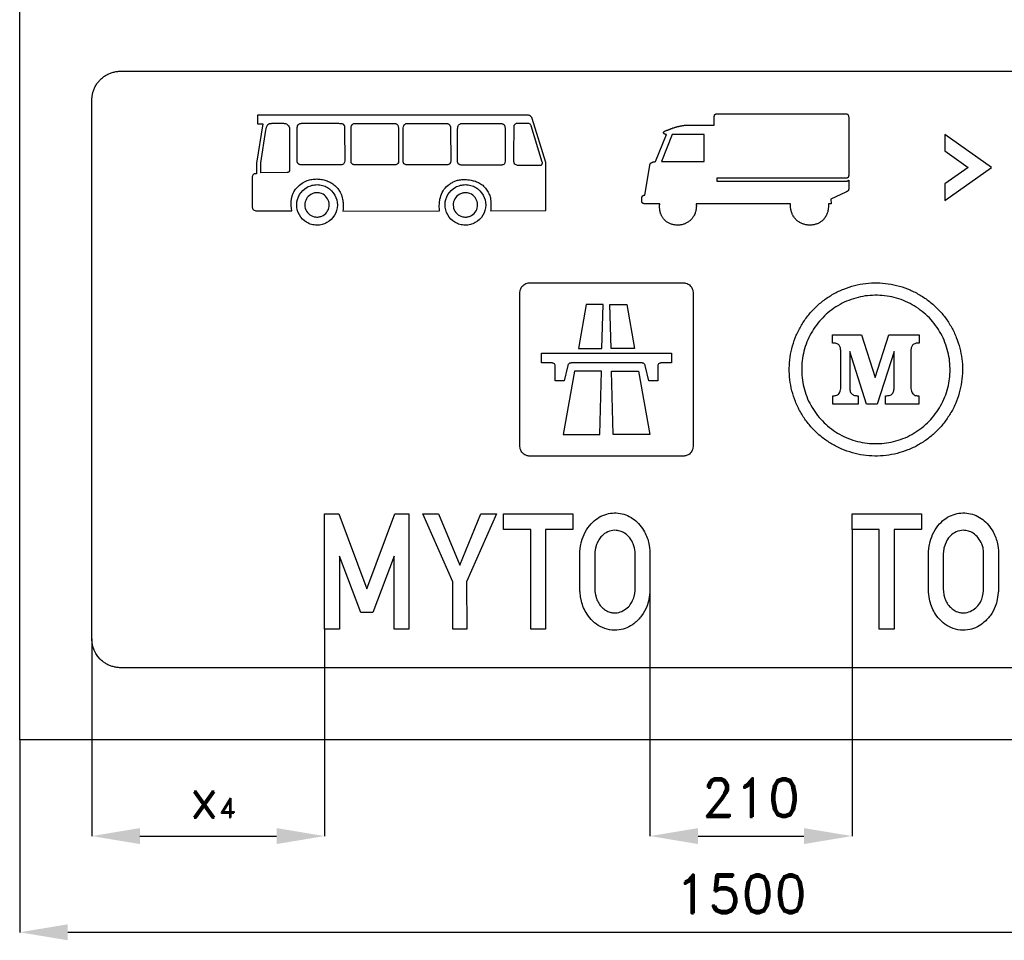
# Model space of a CAD drawing. Header units: millimetres. Extents: x -267 to 7620, y -508 to 2095.
# Tile 7 of 15: x 3000 to 4024, y -208 to 749. Entities that reach past the tile are written whole.
import ezdxf

# ---------------------------------------------------------------- set-up
doc = ezdxf.new("R2010")
doc.units = ezdxf.units.MM
doc.header["$LTSCALE"] = 5
doc.layers.add('Kóty', color=2, linetype='Continuous')
doc.layers.add('Značka', color=7, linetype='Continuous')
doc.styles.get("Standard").update_dxf_attribs({"font": 'romand.shx', "height": 40})
doc.dimstyles.get("Standard").update_dxf_attribs({"dimtxt": 40, "dimasz": 50, "dimexe": 0.18, "dimexo": 0.0625, "dimgap": 20, "dimtad": 1, "dimdec": 0, "dimzin": 0, "dimdsep": 46, "dimtxsty": 'Standard', "dimcen": 0.09, "dimadec": 0, "dimazin": 0, "dimtfac": 1, "dimtdec": 0, "dimtofl": 0, "dimtmove": 0, "dimatfit": 3, "dimfxl": 1, "dimtolj": 1, "dimtzin": 0, "dimarcsym": 0})

# ---------------------------------------------------------------- blocks, each defined once
blk = doc.blocks.new('*D19')
at = {"layer": 'Defpoints', "color": 0, "transparency": 16777216}
for p in [(3865.2, 218.8), (3655.2, 155.2), (3865.2, -100)]:
    blk.add_point(p, dxfattribs=at)
at = {"layer": 'Kóty', "color": 0, "lineweight": -2, "transparency": 16777216}
for p, q in [((3865.2, 218.8), (3865.2, -100.2)), ((3655.2, 155.1), (3655.2, -100.2)), ((3705.2, -100), (3815.2, -100))]:
    blk.add_line(p, q, dxfattribs=at)
at = {"layer": 'Kóty', "color": 0, "transparency": 16777216}
for points in [[(3705.2, -91.7), (3705.2, -108.3), (3655.2, -100)], [(3815.2, -91.7), (3815.2, -108.3), (3865.2, -100)]]:
    blk.add_solid(points, dxfattribs=at)
at = {"layer": 'Kóty', "color": 0, "transparency": 16777216, "insert": (3760.2, -60), "char_height": 40, "attachment_point": 5}
blk.add_mtext('\\A1;210', dxfattribs=at)
blk = doc.blocks.new('*D20')
at = {"layer": 'Defpoints', "color": 0, "transparency": 16777216}
for p in [(3000, 0), (4500, 0), (4500, -200)]:
    blk.add_point(p, dxfattribs=at)
at = {"layer": 'Kóty', "color": 0, "lineweight": -2, "transparency": 16777216}
for p, q in [((3000, -0.1), (3000, -200.2)), ((4500, -0.1), (4500, -200.2)), ((3050, -200), (4450, -200))]:
    blk.add_line(p, q, dxfattribs=at)
at = {"layer": 'Kóty', "color": 0, "transparency": 16777216}
for points in [[(3050, -191.7), (3050, -208.3), (3000, -200)], [(4450, -191.7), (4450, -208.3), (4500, -200)]]:
    blk.add_solid(points, dxfattribs=at)
at = {"layer": 'Kóty', "color": 0, "transparency": 16777216, "insert": (3750, -160), "char_height": 40, "attachment_point": 5}
blk.add_mtext('\\A1;1500', dxfattribs=at)

msp = doc.modelspace()

# ---------------------------------------------------------------- linework, layer by layer
at = {"layer": 'Kóty'}
for p, q in [((3317, 115), (3317, -100.2)), ((3075, 104.9), (3075, -100.2)), ((3125, -100), (3267, -100))]:
    msp.add_line(p, q, dxfattribs=at)
for points in [[(3125, -91.7), (3125, -108.3), (3075, -100)], [(3267, -91.7), (3267, -108.3), (3317, -100)]]:
    msp.add_solid(points, dxfattribs=at)
at = {"layer": 'Značka', "color": 5}
for points in [[(3000, 0), (3000, 1935), (4500, 1935), (4500, 0), (3000, 0)], [(3667.3, 601.1), (3711.5, 601.1), (3711.5, 629.2), (3678.3, 629.2), (3667.3, 601.1)], [(4010.3, 595), (3961.8, 629.3), (3961.8, 612.1), (3986, 595), (3961.8, 577.9), (3961.8, 560.7), (4010.3, 595)], [(3317, 115), (3317, 235), (3331.7, 235), (3360.8, 157), (3390.1, 235), (3404.6, 235), (3404.6, 115), (3389.1, 115), (3389.1, 191.1), (3367.2, 132.3), (3354.5, 132.3), (3332.6, 191.1), (3332.6, 115), (3317, 115)], [(3450.1, 115), (3450.1, 164.4), (3419.1, 235), (3435.5, 235), (3457.4, 181.5), (3479.2, 235), (3495.7, 235), (3464.6, 164.4), (3464.7, 115), (3450.1, 115)], [(3531.3, 115), (3531.3, 218.8), (3502.9, 218.8), (3502.9, 235), (3575.1, 235), (3575.1, 218.8), (3546.7, 218.8), (3546.7, 115), (3531.3, 115)], [(3893.5, 115), (3893.5, 218.8), (3865.2, 218.8), (3865.2, 235), (3937.4, 235), (3937.4, 218.8), (3909, 218.8), (3909, 115), (3893.5, 115)], [(4395, 75), (3105, 75)]]:
    msp.add_lwpolyline(points, dxfattribs=at)
for points in [[(3105, 75), (3104.9, 75), (3104.8, 75, -0.032178), (3100.9, 75.3, -0.035425), (3097.1, 76.1, -0.036285), (3093.4, 77.3, -0.034462), (3089.9, 79.1, -0.033761), (3086.7, 81.2, -0.034073), (3083.8, 83.8), (3081.2, 86.7), (3079.1, 89.9), (3077.3, 93.4), (3076.1, 97.1), (3075.3, 100.9), (3075, 104.8), (3075, 104.9), (3075, 105), (3075, 665), (3075, 665.1), (3075, 665.2), (3075.3, 669.1), (3076.1, 672.9, -0.036287), (3077.3, 676.6, -0.034445), (3079.1, 680.1, -0.033733), (3081.2, 683.3, -0.034076), (3083.8, 686.2, -0.034205), (3086.7, 688.8, -0.03424), (3089.9, 690.9, -0.034022), (3093.4, 692.7, -0.03342), (3097.1, 693.9, -0.034119), (3100.9, 694.7, -0.036749), (3104.8, 695), (3104.9, 695), (3105, 695), (4395, 695)], [(3282.8, 549.8), (3282.4, 552.5), (3282.2, 555.1), (3282.1, 559), (3282.5, 562.7), (3283.5, 566.4, -0.046777), (3285, 569.8), (3286.7, 572.3), (3288.7, 574.6, -0.055155), (3293.5, 578.5, -0.061675), (3299, 581.3, -0.050044), (3303.8, 582.6, -0.042259), (3308.8, 583, -0.040216), (3313.7, 582.6, -0.046462), (3318.3, 581.5, -0.05348), (3323.2, 579.3, -0.051635), (3327.6, 576.1, -0.042829), (3330.6, 573, -0.04655), (3333, 569.4), (3334.4, 566.5), (3335.3, 563.4, -0.044755), (3336.1, 558.4), (3336.2, 553.3), (3336.1, 551.5), (3335.9, 549.7), (3436.5, 550), (3436.3, 552.1), (3436.1, 554.1), (3436.3, 558.1), (3436.9, 562, -0.062154), (3439.2, 568.9, -0.090141), (3443.4, 574.8), (3445.3, 576.5), (3447.5, 578.1, -0.030561), (3450.7, 579.9, -0.039201), (3454.1, 581.3, -0.047715), (3458.4, 582.2, -0.038565), (3462.8, 582.4, -0.023995), (3466, 582.2, -0.02095), (3469.2, 581.7, -0.034538), (3473.7, 580.6, -0.049476), (3477.9, 578.7, -0.063893), (3482.3, 575.6, -0.061362), (3485.7, 571.4, -0.05634), (3488.1, 566.9, -0.054153), (3489.5, 562), (3489.8, 559.6), (3489.9, 557.3), (3489.9, 554.4), (3489.6, 551.5), (3489.6, 550.7), (3489.5, 549.9), (3546.8, 550.2), (3546.8, 600), (3532.6, 646), (3532.3, 646.9), (3531.8, 647.6), (3531.1, 648.4), (3530.1, 648.9, 0.055242), (3528.8, 649.2, 0.024507), (3527.5, 649.3), (3526.3, 649.3), (3525, 649.4), (3247.1, 649.4), (3247.1, 640.2), (3252.7, 640.2), (3246.1, 599.4), (3246.1, 588.4), (3245.7, 588.4), (3245.3, 588.4), (3244.8, 588.3), (3244.4, 588.3), (3243.9, 588.2), (3243.4, 588), (3242.8, 587.6), (3242.3, 587), (3242, 586.4), (3241.9, 585.8), (3241.8, 585.4), (3241.8, 585), (3241.8, 554.3), (3241.8, 553.7), (3241.9, 553), (3242.1, 552.3), (3242.5, 551.7), (3243.1, 551), (3243.8, 550.6, 0.08018), (3245.6, 550, 0.035813), (3247.5, 549.8), (3248.4, 549.8), (3249.2, 549.8), (3282.8, 549.8)], [(3801.4, 557.3), (3703.3, 557.3), (3703.3, 557.3), (3703.3, 557.2), (3703.3, 557), (3703.3, 556.7), (3703.3, 556.4), (3703.3, 556.2), (3703.3, 555.9), (3703.3, 555.7), (3703.3, 555.5), (3703.4, 555.3), (3703.4, 555.1), (3703.4, 554.8), (3703.4, 554.8), (3703.4, 554.8), (3703.4, 554.6), (3703.4, 554.5), (3703.3, 554.2), (3703.3, 553.9), (3703.3, 553.2), (3703.2, 552.5), (3703.1, 551.5), (3703, 550.6), (3702.8, 549.6), (3702.5, 548.7), (3702.3, 548), (3702, 547.3), (3701.7, 546.4), (3701.2, 545.5), (3700.8, 544.7), (3700.4, 543.9), (3699.9, 543.3), (3699.5, 542.6), (3699, 542), (3698.5, 541.4), (3698.1, 541), (3697.7, 540.6), (3697.1, 540), (3696.5, 539.5), (3695.8, 539), (3695.1, 538.5), (3694.5, 538), (3693.9, 537.7), (3693.2, 537.3), (3692.5, 537), (3692, 536.7), (3691.5, 536.5), (3690.8, 536.2), (3690.1, 536), (3689.2, 535.8), (3688.4, 535.5), (3687.7, 535.4), (3686.9, 535.2), (3686.2, 535.1), (3685.5, 535.1), (3684.9, 535), (3684.3, 535, -0.009513), (3683.6, 535), (3682.9, 535), (3682, 535.1), (3681.1, 535.2), (3680.4, 535.3), (3679.7, 535.4), (3679, 535.6), (3678.3, 535.7), (3677.7, 535.9), (3677.2, 536.1), (3676.5, 536.4), (3675.8, 536.6), (3675, 537), (3674.3, 537.4), (3673.6, 537.8), (3673, 538.2), (3672.4, 538.6), (3671.8, 539.1), (3671.4, 539.5), (3671, 539.8), (3670.4, 540.4), (3670, 540.9), (3669.4, 541.5), (3669, 542.1), (3668.6, 542.7), (3668.2, 543.2), (3667.9, 543.8), (3667.6, 544.3), (3667.3, 544.8), (3667.1, 545.3), (3666.8, 545.9), (3666.6, 546.5), (3666.2, 547.5), (3665.9, 548.5), (3665.7, 549.3), (3665.5, 550.1), (3665.4, 551), (3665.3, 551.8), (3665.2, 552.5), (3665.2, 553.2), (3665.2, 554), (3665.2, 554.9), (3665.2, 555.2), (3665.2, 555.5), (3665.2, 555.7), (3665.2, 556), (3665.2, 556.2), (3665.3, 556.4), (3665.3, 556.6), (3665.3, 556.8), (3665.3, 557), (3665.3, 557.2), (3665.3, 557.3), (3665.3, 557.3), (3650.2, 557.3), (3650.2, 557.3), (3650.2, 557.3), (3650.2, 557.3), (3650.2, 557.3), (3650.2, 557.3), (3650.1, 557.3), (3650.1, 557.3), (3650.1, 557.3), (3650.1, 557.3), (3650.1, 557.3), (3650, 557.3), (3650, 557.3), (3649.9, 557.3), (3649.7, 557.3), (3649.6, 557.3), (3649.4, 557.3), (3649.3, 557.3), (3649.2, 557.3), (3649.1, 557.3), (3648.9, 557.4), (3648.8, 557.4), (3648.7, 557.4), (3648.6, 557.4), (3648.5, 557.4), (3648.4, 557.5), (3648.3, 557.5), (3648.3, 557.5), (3648.2, 557.5), (3648.1, 557.5), (3648.1, 557.6), (3648, 557.6), (3647.9, 557.6), (3647.9, 557.7), (3647.8, 557.7), (3647.8, 557.7), (3647.7, 557.7), (3647.7, 557.8), (3647.6, 557.8), (3647.6, 557.8), (3647.6, 557.8), (3647.5, 557.9), (3647.5, 557.9), (3647.4, 557.9), (3647.4, 558), (3647.4, 558), (3647.3, 558), (3647.3, 558.1), (3647.3, 558.1), (3647.2, 558.1), (3647.2, 558.2), (3647.2, 558.2), (3647.2, 558.3), (3647.1, 558.3), (3647.1, 558.4), (3647.1, 558.4), (3647, 558.4), (3647, 558.5), (3647, 558.5), (3647, 558.6), (3647, 558.6), (3647, 558.6), (3646.9, 558.7), (3646.9, 558.7), (3646.9, 558.8), (3646.9, 558.8), (3646.9, 558.9), (3646.9, 558.9), (3646.9, 559), (3646.8, 559), (3646.8, 559), (3646.8, 559.1), (3646.8, 559.1), (3646.8, 559.2), (3646.8, 559.2), (3646.8, 559.3), (3646.8, 559.3), (3646.8, 559.4), (3646.8, 559.5), (3646.8, 559.5), (3646.8, 559.5), (3646.8, 559.6), (3646.8, 559.6), (3646.8, 559.7), (3646.8, 559.7), (3646.8, 559.7), (3646.8, 559.7), (3646.8, 559.7), (3646.8, 559.7), (3646.8, 559.8), (3646.8, 559.8), (3646.8, 559.8), (3646.8, 559.8), (3646.8, 559.9), (3646.8, 559.9), (3646.8, 560), (3646.8, 560.1), (3646.8, 560.4), (3646.8, 560.6), (3646.8, 561), (3646.8, 561.3), (3646.8, 561.6), (3646.8, 562), (3646.8, 562.3), (3646.8, 562.5), (3646.8, 562.9), (3646.8, 563.2), (3646.8, 563.3), (3646.8, 563.5), (3646.8, 563.6), (3646.8, 563.7), (3646.8, 563.8), (3646.8, 564), (3646.8, 564.1), (3646.9, 564.1), (3646.9, 564.3), (3646.9, 564.4), (3646.9, 564.5), (3646.9, 564.5), (3647, 564.6), (3647, 564.7), (3647, 564.7), (3647, 564.8), (3647.1, 564.9), (3647.1, 564.9), (3647.1, 565), (3647.1, 565), (3647.2, 565.1), (3647.2, 565.2), (3647.2, 565.2), (3647.3, 565.3), (3647.3, 565.3), (3647.4, 565.4), (3647.4, 565.4), (3647.4, 565.5), (3647.5, 565.5), (3647.5, 565.5), (3647.6, 565.6), (3647.6, 565.6), (3647.7, 565.7), (3647.7, 565.7), (3647.8, 565.8), (3647.8, 565.8), (3647.9, 565.8), (3647.9, 565.8), (3647.9, 565.9), (3648, 565.9), (3648.1, 565.9), (3648.1, 566), (3648.2, 566), (3648.3, 566), (3648.3, 566.1), (3648.4, 566.1), (3648.4, 566.1), (3648.5, 566.1), (3648.6, 566.1), (3648.6, 566.1), (3648.7, 566.2), (3648.7, 566.2), (3648.8, 566.2), (3648.8, 566.2), (3648.9, 566.2), (3648.9, 566.2), (3648.9, 566.2), (3649, 566.2), (3649, 566.2), (3649, 566.2), (3649.1, 566.2), (3649.2, 566.2), (3649.3, 566.2), (3649.3, 566.3), (3649.4, 566.3), (3649.5, 566.3), (3649.5, 566.3), (3649.6, 566.3), (3649.6, 566.3), (3649.7, 566.3), (3649.7, 566.3), (3649.7, 566.3), (3649.8, 566.3), (3649.8, 566.3), (3649.8, 566.3), (3649.8, 566.3), (3649.8, 566.3), (3649.9, 566.3), (3649.9, 566.3), (3649.9, 566.3), (3649.9, 566.3), (3649.9, 566.3), (3654.9, 597), (3654.9, 597), (3654.9, 597), (3654.9, 597.1), (3654.9, 597.1), (3654.9, 597.1), (3654.9, 597.1), (3654.9, 597.2), (3654.9, 597.2), (3654.9, 597.3), (3654.9, 597.3), (3655, 597.4), (3655, 597.4), (3655, 597.5), (3655, 597.5), (3655, 597.5), (3655, 597.6), (3655, 597.6), (3655, 597.6), (3655, 597.6), (3655.1, 597.7), (3655.1, 597.8), (3655.2, 598), (3655.2, 598.1), (3655.3, 598.4), (3655.4, 598.6), (3655.5, 598.8), (3655.7, 599), (3655.8, 599.2), (3655.9, 599.3), (3656.1, 599.5), (3656.2, 599.7), (3656.3, 599.7), (3656.3, 599.7), (3656.3, 599.7), (3656.3, 599.7), (3656.3, 599.7), (3656.3, 599.7), (3656.3, 599.7), (3656.3, 599.7), (3656.3, 599.7), (3656.3, 599.7), (3656.4, 599.7), (3656.4, 599.7), (3656.4, 599.8), (3656.4, 599.8), (3656.4, 599.8), (3656.5, 599.8), (3656.6, 599.9), (3656.7, 600), (3657, 600.1), (3657.3, 600.3), (3657.7, 600.5), (3658.1, 600.6), (3658.6, 600.7), (3659, 600.8), (3659.4, 600.9), (3659.8, 600.9), (3660.1, 600.9), (3660.5, 601), (3660.6, 601), (3660.6, 601), (3660.6, 601), (3660.6, 601), (3660.7, 601), (3660.7, 601), (3660.7, 601), (3660.7, 601), (3660.8, 601), (3660.8, 601), (3660.9, 601), (3660.9, 601), (3660.9, 601), (3661, 601), (3661, 601), (3661.1, 601), (3661.1, 601), (3661.1, 601), (3672.2, 629.4), (3672.2, 629.4), (3672.2, 629.4), (3672.1, 629.4), (3672.1, 629.4), (3672.1, 629.4), (3672.1, 629.4), (3672, 629.4), (3672, 629.4), (3672, 629.4), (3672, 629.4), (3672, 629.4), (3671.9, 629.4), (3671.8, 629.4), (3671.6, 629.4), (3671.5, 629.4), (3671.4, 629.4), (3671.3, 629.4), (3671.1, 629.5), (3671, 629.5), (3670.9, 629.5), (3670.8, 629.5), (3670.7, 629.6), (3670.6, 629.6), (3670.5, 629.7), (3670.4, 629.7), (3670.3, 629.7), (3670.2, 629.8), (3670.2, 629.8), (3670.1, 629.9), (3670, 629.9), (3670, 630), (3669.9, 630), (3669.9, 630.1), (3669.8, 630.1), (3669.8, 630.1), (3669.7, 630.2), (3669.7, 630.2), (3669.6, 630.3), (3669.6, 630.3), (3669.6, 630.3), (3669.6, 630.4), (3669.5, 630.4), (3669.5, 630.5), (3669.5, 630.5), (3669.4, 630.6), (3669.4, 630.6), (3669.4, 630.7), (3669.4, 630.7), (3669.4, 630.8), (3669.4, 630.8), (3669.4, 630.9), (3669.4, 630.9), (3669.3, 631), (3669.3, 631.1), (3669.3, 631.1), (3669.4, 631.2), (3669.4, 631.2), (3669.4, 631.3), (3669.4, 631.3), (3669.4, 631.4), (3669.4, 631.4), (3669.4, 631.5), (3669.5, 631.5), (3669.5, 631.6), (3669.5, 631.7), (3669.6, 631.7), (3669.6, 631.8), (3669.6, 631.9), (3669.7, 631.9), (3669.7, 631.9), (3669.7, 632), (3669.8, 632), (3669.8, 632.1), (3669.9, 632.2), (3670, 632.3), (3670.1, 632.3), (3670.1, 632.4), (3670.2, 632.4), (3670.2, 632.5), (3670.3, 632.5), (3670.4, 632.6), (3670.5, 632.6), (3670.6, 632.7), (3670.8, 632.8), (3670.9, 632.9), (3671.1, 633), (3671.2, 633), (3671.3, 633.1), (3671.5, 633.1), (3671.6, 633.2), (3671.7, 633.3), (3671.9, 633.3), (3671.9, 633.3), (3672, 633.3), (3672, 633.4), (3672.1, 633.4), (3672.1, 633.4), (3672.2, 633.4), (3672.2, 633.4), (3672.2, 633.4), (3672.3, 633.4), (3672.3, 633.5), (3672.3, 633.5), (3672.4, 633.5), (3672.4, 633.5), (3672.4, 633.5), (3672.5, 633.5), (3672.5, 633.5), (3672.5, 633.5), (3672.6, 633.6), (3672.6, 633.6), (3672.6, 633.6), (3672.7, 633.6), (3672.8, 633.6), (3672.9, 633.7), (3673, 633.7), (3673, 633.7), (3673.1, 633.7), (3673.2, 633.8), (3673.2, 633.8), (3673.3, 633.8), (3673.4, 633.8), (3673.6, 633.9), (3673.9, 634), (3674.1, 634.1), (3674.4, 634.2), (3674.6, 634.3), (3674.8, 634.4), (3675, 634.5), (3675.2, 634.5), (3675.4, 634.6), (3675.6, 634.7), (3676.1, 634.9), (3676.5, 635), (3676.9, 635.2), (3677.3, 635.3), (3677.7, 635.5), (3678.1, 635.6), (3678.4, 635.7), (3678.7, 635.8), (3679.1, 636), (3679.5, 636.1), (3680, 636.3), (3680.6, 636.5), (3681.1, 636.6), (3681.5, 636.8), (3682, 636.9), (3682.5, 637), (3682.8, 637.1), (3683.2, 637.2), (3683.7, 637.4), (3684.2, 637.5), (3684.7, 637.6), (3685.2, 637.7), (3685.6, 637.8), (3686, 637.9), (3686.4, 638), (3686.9, 638.1), (3687.2, 638.2), (3687.5, 638.2), (3688, 638.3), (3688.4, 638.4), (3688.9, 638.5), (3689.5, 638.6), (3690, 638.7), (3690.5, 638.7), (3691, 638.8), (3691.4, 638.9), (3691.8, 638.9), (3692.2, 639), (3692.6, 639), (3693, 639), (3693.1, 639), (3693.2, 639), (3693.2, 639), (3693.2, 639), (3693.2, 639), (3693.2, 639), (3693.3, 639), (3693.4, 639), (3693.5, 639), (3693.6, 639.1), (3693.6, 639.1), (3693.7, 639.1), (3693.8, 639.1), (3693.9, 639.1), (3693.9, 639.1), (3694, 639.1), (3694, 639.1), (3694, 639.1), (3721.9, 639.1), (3721.9, 647.2), (3721.9, 647.2), (3721.9, 647.2), (3721.9, 647.2), (3721.9, 647.2), (3721.9, 647.2), (3721.9, 647.3), (3721.9, 647.3), (3721.9, 647.3), (3721.9, 647.3), (3721.9, 647.4), (3721.9, 647.4), (3721.9, 647.4), (3722, 647.6), (3722, 647.8), (3722, 647.9), (3722, 648.1), (3722, 648.2), (3722, 648.3), (3722, 648.4), (3722.1, 648.6), (3722.1, 648.7), (3722.1, 648.8), (3722.2, 648.9), (3722.2, 649), (3722.2, 649.1), (3722.2, 649.2), (3722.3, 649.3), (3722.3, 649.3), (3722.3, 649.4), (3722.4, 649.5), (3722.4, 649.5), (3722.4, 649.6), (3722.5, 649.7), (3722.5, 649.7), (3722.6, 649.8), (3722.6, 649.8), (3722.6, 649.9), (3722.7, 649.9), (3722.7, 650), (3722.7, 650), (3722.8, 650), (3722.8, 650.1), (3722.9, 650.1), (3722.9, 650.2), (3723, 650.2), (3723, 650.2), (3723.1, 650.3), (3723.1, 650.3), (3723.2, 650.3), (3723.2, 650.4), (3723.3, 650.4), (3723.3, 650.4), (3723.4, 650.5), (3723.5, 650.5), (3723.6, 650.5), (3723.6, 650.5), (3723.7, 650.6), (3723.8, 650.6), (3723.9, 650.6), (3723.9, 650.6), (3724, 650.6), (3724.1, 650.7), (3724.1, 650.7), (3724.2, 650.7), (3724.3, 650.7), (3724.3, 650.7), (3724.4, 650.7), (3724.5, 650.7), (3724.5, 650.7), (3724.6, 650.7), (3724.6, 650.7), (3724.7, 650.7), (3724.8, 650.8), (3724.9, 650.8), (3725, 650.8), (3725.1, 650.8), (3725.2, 650.8), (3725.3, 650.8), (3725.4, 650.8), (3725.5, 650.8), (3725.6, 650.8), (3725.7, 650.8), (3725.7, 650.8), (3725.7, 650.8), (3858.9, 650.8), (3859, 650.8), (3859.1, 650.8), (3859.6, 650.7), (3860, 650.5), (3860.4, 650.3), (3860.7, 650), (3861.1, 649.6), (3861.3, 649.2), (3861.5, 648.8), (3861.6, 648.3), (3861.7, 647.9), (3861.8, 647.4), (3861.8, 647.3), (3861.8, 647.2), (3861.8, 647.2), (3861.8, 646.3), (3861.8, 645.4), (3861.8, 643.6), (3861.8, 641.8), (3861.8, 637.3), (3861.8, 632.8), (3861.8, 626.8), (3861.8, 620.8), (3861.8, 614.7), (3861.8, 608.7), (3861.8, 603.9), (3861.8, 599.1), (3861.8, 594), (3861.8, 588.9), (3861.8, 588), (3861.8, 587.1), (3861.8, 587), (3861.8, 587), (3861.8, 587), (3861.8, 586.9), (3861.8, 586.9), (3861.8, 586.8), (3861.8, 586.6), (3861.8, 586.5), (3861.7, 586.4), (3861.7, 586.3), (3861.7, 586.2), (3861.7, 586.1), (3861.7, 585.9), (3861.7, 585.8), (3861.6, 585.7), (3861.6, 585.6), (3861.6, 585.6), (3861.6, 585.5), (3861.5, 585.4), (3861.5, 585.4), (3861.5, 585.3), (3861.5, 585.3), (3861.4, 585.2), (3861.4, 585.1), (3861.4, 585.1), (3861.3, 585), (3861.3, 584.9), (3861.3, 584.9), (3861.2, 584.8), (3861.2, 584.8), (3861.1, 584.7), (3861.1, 584.7), (3861, 584.6), (3861, 584.6), (3860.9, 584.5), (3860.8, 584.5), (3860.8, 584.4), (3860.7, 584.4), (3860.7, 584.3), (3860.6, 584.3), (3860.5, 584.3), (3860.5, 584.2), (3860.4, 584.2), (3860.3, 584.2), (3860.2, 584.1), (3860.1, 584.1), (3860, 584.1), (3860, 584), (3859.9, 584), (3859.8, 584), (3859.7, 584), (3859.6, 583.9), (3859.5, 583.9), (3859.4, 583.9), (3859.3, 583.9), (3859.1, 583.9), (3858.9, 583.8), (3858.8, 583.8), (3858.6, 583.8), (3858.5, 583.8), (3858.4, 583.8), (3858.2, 583.8), (3858.1, 583.8), (3857.9, 583.8), (3857.9, 583.8), (3857.9, 583.8), (3857.8, 583.8), (3857.8, 583.8), (3857.8, 583.8), (3857.7, 583.8), (3857.7, 583.8), (3857.7, 583.8), (3857.7, 583.8), (3857.6, 583.8), (3857.6, 583.8), (3857.6, 583.8), (3724.7, 583.8), (3724.7, 580.9), (3858.3, 580.9), (3859.3, 580.9), (3859.3, 580.9), (3859.3, 580.9), (3859.4, 580.9), (3859.4, 580.9), (3859.5, 580.9), (3859.6, 580.9), (3859.7, 580.9), (3859.8, 580.9), (3859.8, 580.9), (3859.9, 580.9), (3860, 580.9), (3860, 581), (3860.1, 581), (3860.2, 581), (3860.3, 581), (3860.4, 581), (3860.4, 581), (3860.5, 581), (3860.6, 581), (3860.6, 581), (3860.7, 581.1), (3860.8, 581.1), (3860.8, 581.1), (3860.9, 581.1), (3861, 581.2), (3861, 581.2), (3861.1, 581.2), (3861.1, 581.2), (3861.2, 581.3), (3861.2, 581.3), (3861.3, 581.3), (3861.3, 581.4), (3861.4, 581.4), (3861.4, 581.4), (3861.5, 581.5), (3861.5, 581.5), (3861.6, 581.5), (3861.6, 581.6), (3861.6, 581.6), (3861.7, 581.6), (3861.7, 581.7), (3861.7, 581.7), (3861.7, 581.7), (3861.7, 581.7), (3861.7, 581.8), (3861.7, 581.8), (3861.7, 581.8), (3861.8, 581.8), (3861.8, 581.8), (3861.8, 581.8), (3861.8, 581.8), (3861.8, 581.8), (3861.8, 572.8), (3861.8, 572.8), (3861.8, 572.8), (3861.8, 572.7), (3861.8, 572.7), (3861.8, 572.7), (3861.8, 572.7), (3861.8, 572.7), (3861.8, 572.7), (3861.8, 572.6), (3861.8, 572.6), (3861.8, 572.6), (3861.8, 572.6), (3861.8, 572.6), (3861.8, 572.5), (3861.8, 572.5), (3861.8, 572.4), (3861.7, 572.3), (3861.7, 572.2), (3861.7, 572.1), (3861.7, 572), (3861.7, 571.9), (3861.6, 571.9), (3861.6, 571.8), (3861.6, 571.7), (3861.6, 571.6), (3861.5, 571.5), (3861.5, 571.4), (3861.4, 571.3), (3861.4, 571.3), (3861.4, 571.2), (3861.3, 571.1), (3861.3, 571.1), (3861.2, 571), (3861.2, 570.9), (3861.1, 570.9), (3861.1, 570.8), (3861, 570.7), (3860.9, 570.6), (3860.9, 570.6), (3860.8, 570.5), (3860.8, 570.5), (3860.7, 570.4), (3860.6, 570.4), (3860.6, 570.3), (3860.5, 570.2), (3860.4, 570.2), (3860.3, 570.1), (3860.2, 570.1), (3860.2, 570), (3860.1, 570), (3860, 569.9), (3860, 569.9), (3859.9, 569.9), (3859.8, 569.8), (3859.7, 569.8), (3859.6, 569.7), (3859.5, 569.7), (3859.4, 569.6), (3859.4, 569.6), (3859.3, 569.5), (3859.2, 569.5), (3859.1, 569.5), (3859, 569.4), (3859, 569.4), (3859, 569.4), (3858.9, 569.4), (3858.9, 569.4), (3858.9, 569.4), (3858.9, 569.4), (3858.9, 569.4), (3858.9, 569.4), (3858.9, 569.4), (3858.9, 569.4), (3858.8, 569.4), (3858.8, 569.3), (3858.8, 569.3), (3858.8, 569.3), (3858.8, 569.3), (3843.1, 561.9), (3843.6, 557.3), (3840.6, 557.3), (3840.6, 557.3), (3840.6, 557.2), (3840.6, 556.9), (3840.6, 556.6), (3840.6, 556.3), (3840.6, 556), (3840.6, 555.7), (3840.6, 555.4), (3840.6, 555.2), (3840.6, 554.9), (3840.6, 554.7), (3840.6, 554.4), (3840.6, 554.4), (3840.6, 554.4), (3840.6, 554.2), (3840.6, 554.1), (3840.6, 553.8), (3840.6, 553.5), (3840.5, 552.7), (3840.4, 552), (3840.3, 551), (3840.1, 550), (3839.9, 549), (3839.6, 548.1), (3839.4, 547.3), (3839.1, 546.6), (3838.7, 545.7), (3838.2, 544.8), (3837.8, 543.9), (3837.3, 543.1), (3836.9, 542.5), (3836.4, 541.9), (3835.9, 541.3), (3835.4, 540.7), (3834.9, 540.3), (3834.5, 539.8), (3833.9, 539.3), (3833.3, 538.9), (3832.6, 538.3), (3831.8, 537.8), (3831.2, 537.5), (3830.6, 537.1), (3829.9, 536.8), (3829.2, 536.5), (3828.7, 536.3), (3828.1, 536.1), (3827.4, 535.9), (3826.7, 535.7), (3825.8, 535.5), (3825, 535.3), (3824.2, 535.2), (3823.5, 535.1), (3822.8, 535), (3822, 535, -0.007863), (3821.5, 535), (3820.9, 535), (3820.1, 535), (3819.4, 535.1), (3818.5, 535.2), (3817.6, 535.4), (3816.9, 535.5), (3816.2, 535.7), (3815.5, 535.9), (3814.8, 536.1), (3814.2, 536.3), (3813.6, 536.5), (3813, 536.8), (3812.3, 537.1), (3811.5, 537.5), (3810.7, 537.9), (3810.1, 538.3), (3809.4, 538.7), (3808.8, 539.2), (3808.2, 539.6), (3807.8, 540), (3807.3, 540.4), (3806.8, 541), (3806.3, 541.5), (3805.8, 542.1), (3805.3, 542.7), (3804.9, 543.2), (3804.5, 543.8), (3804.2, 544.3), (3803.9, 544.9), (3803.6, 545.3), (3803.4, 545.8), (3803.1, 546.4), (3802.9, 547), (3802.5, 547.9), (3802.2, 548.8), (3802, 549.6), (3801.8, 550.4), (3801.6, 551.2), (3801.5, 552), (3801.4, 552.6), (3801.4, 553.2), (3801.4, 554), (3801.3, 554.8), (3801.3, 555.1), (3801.4, 555.4), (3801.4, 555.7), (3801.4, 555.9), (3801.4, 556.2), (3801.4, 556.4), (3801.4, 556.6), (3801.4, 556.8), (3801.4, 557), (3801.4, 557.2), (3801.4, 557.3), (3801.4, 557.3)], [(3250.6, 589.5), (3250.6, 599.8), (3255.9, 633.7), (3256.2, 635.2), (3256.5, 636.7), (3257.1, 638.3, -0.099517), (3258.1, 639.6), (3259.1, 640.3, -0.057592), (3260.3, 640.7, -0.04443), (3261.6, 640.8, -0.014821), (3262.9, 640.9), (3273.6, 640.9, -0.014766), (3274.9, 640.8, -0.045412), (3276.2, 640.6), (3277.2, 640.2), (3278.1, 639.7), (3278.9, 639), (3279.6, 638.1), (3280, 637.2), (3280.3, 636.2), (3280.5, 635), (3280.4, 633.8), (3280.4, 594.6), (3280.4, 594.1), (3280.4, 593.5), (3280.4, 593), (3280.4, 592.4), (3280.3, 591.4), (3279.9, 590.5), (3279.4, 590), (3278.7, 589.7), (3278.3, 589.6), (3277.9, 589.6), (3250.6, 589.5)], [(3288.4, 633.5), (3288.4, 634.4), (3288.5, 635.3), (3288.5, 636.4), (3288.7, 637.5), (3288.9, 638.4), (3289.4, 639.3), (3290, 639.9), (3290.8, 640.4), (3291.3, 640.6), (3291.7, 640.7, -0.035288), (3292.6, 640.8, -0.011623), (3293.5, 640.9), (3331.5, 640.9), (3332.3, 640.8), (3333.2, 640.8, -0.02774), (3334.3, 640.7, -0.070116), (3335.4, 640.4, -0.078254), (3336.3, 639.9), (3337.1, 639.1, -0.10213), (3337.7, 637.5), (3337.8, 635.8), (3337.8, 635.4), (3337.8, 634.9), (3337.9, 601.8), (3337.7, 600.4), (3337.1, 599.1), (3336.5, 598.5), (3335.7, 598), (3335, 597.8), (3334.3, 597.7), (3295, 597.7, -0.001456), (3294.2, 597.7, -0.004239), (3293.3, 597.7, -0.021737), (3292.1, 597.8, -0.048757), (3290.9, 598, -0.062148), (3290, 598.4), (3289.2, 599.1), (3288.7, 599.9), (3288.5, 600.9), (3288.4, 602.1), (3288.4, 603.3), (3288.4, 633.5)], [(3344.4, 634.5), (3344.4, 636), (3344.7, 637.5), (3345, 638.4), (3345.4, 639.2), (3346.1, 639.8), (3346.8, 640.3), (3347.3, 640.5), (3347.9, 640.7, -0.049544), (3348.7, 640.8, -0.015987), (3349.6, 640.8), (3387.5, 640.8), (3388.3, 640.8), (3389.2, 640.7, -0.027944), (3390.3, 640.7, -0.076887), (3391.4, 640.4, -0.084158), (3392.3, 639.8), (3393, 638.9), (3393.6, 637.4), (3393.8, 635.7), (3393.8, 635.3), (3393.8, 634.8), (3393.9, 601.7), (3393.7, 600.3), (3393.1, 599), (3392.5, 598.4), (3391.7, 598), (3391, 597.8), (3390.3, 597.6), (3351.1, 597.6, -0.001391), (3350.2, 597.6, -0.004316), (3349.3, 597.6, -0.021742), (3348.1, 597.7, -0.048436), (3346.9, 597.9, -0.061959), (3346, 598.3), (3345.2, 599), (3344.7, 599.8), (3344.5, 600.8), (3344.4, 602.1), (3344.4, 603.3), (3344.4, 634.5)], [(3398.6, 633.4), (3398.7, 634.3), (3398.7, 635.2), (3398.7, 636.3), (3398.9, 637.4), (3399.2, 638.3), (3399.6, 639.2), (3400.3, 639.8), (3401, 640.2), (3401.5, 640.5), (3402.1, 640.6, -0.0497), (3402.9, 640.7, -0.015969), (3403.8, 640.7), (3441.7, 640.7), (3442.5, 640.7), (3443.4, 640.7, -0.027927), (3444.6, 640.6, -0.076675), (3445.6, 640.3, -0.083994), (3446.5, 639.7), (3447.2, 638.9), (3447.9, 637.3), (3448, 635.7), (3448, 635.2), (3448, 634.8), (3448.1, 601.7), (3447.9, 600.3), (3447.3, 599), (3446.7, 598.4), (3445.9, 597.9), (3445.2, 597.7), (3444.5, 597.6), (3405.3, 597.6, -0.001388), (3404.4, 597.6, -0.004172), (3403.5, 597.6, -0.02164), (3402.3, 597.7, -0.048569), (3401.1, 597.9, -0.062065), (3400.2, 598.3), (3399.4, 598.9), (3398.9, 599.8), (3398.7, 600.8), (3398.6, 602), (3398.6, 603.2), (3398.6, 633.4)], [(3455.1, 633.2), (3455.2, 634.2), (3455.2, 635.1), (3455.3, 636.2), (3455.4, 637.3), (3455.7, 638.2), (3456.2, 639), (3456.8, 639.6), (3457.6, 640.1), (3458.1, 640.3), (3458.6, 640.5, -0.050059), (3459.4, 640.6, -0.016106), (3460.3, 640.6), (3498.2, 640.6), (3499.1, 640.6), (3499.9, 640.6, -0.028041), (3501.1, 640.5, -0.076996), (3502.2, 640.2), (3503.1, 639.6), (3503.8, 638.8), (3504.4, 637.2), (3504.5, 635.5), (3504.6, 635.1), (3504.5, 634.7), (3504.7, 601.6), (3504.4, 600.1), (3503.9, 598.9), (3503.2, 598.2), (3502.4, 597.8), (3501.7, 597.6), (3501.1, 597.5), (3461.8, 597.5, -0.001388), (3460.9, 597.5, -0.004316), (3460, 597.5, -0.021709), (3458.8, 597.5, -0.048308), (3457.7, 597.8, -0.061955), (3456.7, 598.2), (3455.9, 598.8), (3455.4, 599.7), (3455.2, 600.7), (3455.1, 601.9), (3455.1, 603.1), (3455.1, 633.2)], [(3513.4, 609.8), (3513.4, 601.1), (3513.5, 600.7), (3513.6, 600.3), (3514.1, 599.2), (3514.9, 598.4), (3515.7, 597.9), (3516.6, 597.6, 0.042343), (3517.8, 597.5, 0.013957), (3519.1, 597.5), (3541.3, 597.5, 0.032098), (3542, 597.5, 0.112415), (3542.6, 597.8), (3542.9, 598.1), (3543.1, 598.4), (3543.2, 599), (3543.3, 599.6), (3543.3, 600), (3543.2, 600.5), (3531.7, 638.1), (3531.6, 638.5), (3531.4, 638.9), (3531, 639.5), (3530.5, 639.9), (3530, 640.2), (3529.5, 640.5), (3529, 640.6), (3528.5, 640.6), (3518.1, 640.6, 0.015776), (3517.1, 640.6, 0.047797), (3516.2, 640.5, 0.077068), (3515.1, 640.1), (3514.3, 639.4), (3513.8, 638.6), (3513.6, 637.6), (3513.5, 637), (3513.5, 636.3), (3513.4, 609.8)], [(3330.2, 556), (3330.2, 555.9), (3330.2, 555.8), (3330, 553), (3329.4, 550.3), (3328.5, 547.7), (3327.2, 545.3), (3325.6, 543), (3323.8, 541), (3321.7, 539.2), (3319.4, 537.7, -0.034306), (3316.9, 536.5, -0.034383), (3314.3, 535.6, -0.034294), (3311.6, 535.1, -0.034194), (3308.8, 535, -0.034313), (3306, 535.2, -0.03452), (3303.3, 535.8, -0.034493), (3300.7, 536.7, -0.034287), (3298.3, 538), (3296, 539.5), (3294, 541.4), (3292.2, 543.4), (3290.7, 545.8), (3289.5, 548.2), (3288.6, 550.9), (3288.1, 553.6), (3288, 556.3), (3288.2, 559.1), (3288.8, 561.8), (3289.7, 564.4), (3290.9, 566.8), (3292.5, 569.1), (3294.4, 571.1), (3296.4, 572.9), (3298.8, 574.4, -0.034294), (3301.3, 575.6, -0.034356), (3303.9, 576.4, -0.034439), (3306.6, 576.9, -0.034468), (3309.4, 577.1, -0.034378), (3312.1, 576.9, -0.034242), (3314.8, 576.3, -0.03425), (3317.4, 575.4, -0.034334), (3319.9, 574.1), (3322.1, 572.6), (3324.2, 570.7), (3326, 568.6), (3327.5, 566.3), (3328.7, 563.8), (3329.5, 561.2), (3330, 558.7), (3330.2, 556)], [(3484.4, 556), (3484.4, 555.9), (3484.4, 555.8), (3484.2, 553), (3483.6, 550.3), (3482.7, 547.7), (3481.5, 545.3), (3479.9, 543), (3478, 541), (3475.9, 539.2), (3473.6, 537.7, -0.034321), (3471.1, 536.5, -0.034388), (3468.5, 535.6, -0.03441), (3465.8, 535.1, -0.034256), (3463, 535, -0.034253), (3460.3, 535.2, -0.034397), (3457.6, 535.8, -0.034492), (3455, 536.7, -0.034362), (3452.5, 538), (3450.3, 539.5), (3448.2, 541.4), (3446.4, 543.4), (3444.9, 545.8), (3443.7, 548.2), (3442.9, 550.9), (3442.4, 553.6), (3442.2, 556.3), (3442.4, 559.1), (3443, 561.8), (3443.9, 564.4), (3445.2, 566.8), (3446.7, 569.1), (3448.6, 571.1), (3450.7, 572.9), (3453, 574.4, -0.034345), (3455.5, 575.6, -0.034256), (3458.1, 576.4, -0.034299), (3460.8, 576.9, -0.034379), (3463.6, 577.1, -0.034399), (3466.3, 576.9, -0.034303), (3469, 576.3, -0.034305), (3471.7, 575.4, -0.034331), (3474.1, 574.1), (3476.4, 572.6), (3478.4, 570.7), (3480.2, 568.6), (3481.7, 566.3), (3482.9, 563.8), (3483.8, 561.2), (3484.3, 558.7), (3484.4, 556)], [(3321.7, 556), (3321.7, 556.1), (3321.7, 556.2), (3321.6, 557.9), (3321.3, 559.5), (3320.7, 561), (3320, 562.5), (3319, 563.9), (3317.9, 565.1), (3316.7, 566.2), (3315.3, 567.1), (3313.8, 567.8), (3312.2, 568.3, 0.03435), (3310.6, 568.6, 0.034107), (3308.9, 568.7, 0.034262), (3307.3, 568.6, 0.034772), (3305.6, 568.2, 0.034598), (3304.1, 567.7), (3302.6, 566.9), (3301.2, 566), (3300, 564.9), (3298.9, 563.6), (3298, 562.2), (3297.3, 560.7), (3296.8, 559.2), (3296.5, 557.5), (3296.4, 555.9), (3296.5, 554.2), (3296.9, 552.6), (3297.4, 551), (3298.2, 549.6), (3299.1, 548.2), (3300.2, 547), (3301.5, 545.9), (3302.9, 545), (3304.4, 544.3), (3306, 543.8, 0.034607), (3307.6, 543.5, 0.034387), (3309.2, 543.4, 0.034217), (3310.9, 543.5, 0.034194), (3312.5, 543.9, 0.034192), (3314.1, 544.4), (3315.6, 545.2), (3316.9, 546.1), (3318.1, 547.2), (3319.2, 548.5), (3320.1, 549.9), (3320.9, 551.4), (3321.4, 552.9), (3321.7, 554.5), (3321.7, 556)], [(3476, 556), (3476, 556.1), (3476, 556.2), (3475.9, 557.9), (3475.5, 559.5), (3475, 561), (3474.2, 562.5), (3473.3, 563.9), (3472.2, 565.1), (3470.9, 566.2), (3469.5, 567.1), (3468, 567.8), (3466.4, 568.3, 0.034497), (3464.8, 568.6, 0.034213), (3463.2, 568.7, 0.034229), (3461.5, 568.6, 0.034521), (3459.9, 568.2, 0.034544), (3458.3, 567.7), (3456.8, 566.9), (3455.5, 566), (3454.2, 564.9), (3453.2, 563.6), (3452.3, 562.2), (3451.5, 560.7), (3451, 559.2), (3450.7, 557.5), (3450.6, 555.9), (3450.8, 554.2), (3451.1, 552.6), (3451.7, 551), (3452.4, 549.6), (3453.4, 548.2), (3454.5, 547), (3455.7, 545.9), (3457.1, 545), (3458.6, 544.3), (3460.2, 543.8, 0.034439), (3461.8, 543.5, 0.034342), (3463.5, 543.4, 0.034307), (3465.1, 543.5, 0.034399), (3466.8, 543.9, 0.034387), (3468.3, 544.4), (3469.8, 545.2), (3471.2, 546.1), (3472.4, 547.2), (3473.5, 548.5), (3474.4, 549.9), (3475.1, 551.4), (3475.6, 552.9), (3475.9, 554.5), (3476, 556)], [(3582.3, 194.2), (3582.4, 195.2), (3582.4, 196.2), (3583, 201.2), (3584.1, 206.1, -0.058401), (3587.9, 215.9, -0.067742), (3594, 224.4, -0.062188), (3600.5, 230.2, -0.068306), (3608.3, 234, -0.066066), (3616.1, 235.8, -0.067627), (3624.1, 235.4, -0.066549), (3631.9, 233.1, -0.061081), (3638.8, 228.9, -0.057901), (3644.8, 223.2, -0.050099), (3649.5, 216.2, -0.039212), (3652.3, 210.1, -0.042425), (3654.1, 203.7), (3654.7, 200.1), (3655.1, 196.5), (3655.1, 195.9), (3655.2, 195.3), (3655.2, 155.2), (3655.1, 154.2), (3655, 153.3), (3654, 145.9, -0.042262), (3651.8, 138.7, -0.071012), (3646.5, 128.9, -0.076495), (3638.6, 121, -0.064067), (3631.3, 116.6, -0.070869), (3623.1, 114.3, -0.083717), (3613, 114.4, -0.082012), (3603.5, 117.8, -0.073285), (3595.8, 123.3, -0.059319), (3589.8, 130.7, -0.04362), (3586.2, 137.2, -0.047142), (3583.9, 144.1), (3583, 148.8), (3582.5, 153.6), (3582.4, 154.7), (3582.3, 155.8), (3582.3, 194.2)], [(3944.6, 194.2), (3944.6, 195.2), (3944.7, 196.2), (3945.3, 201.2), (3946.4, 206.1, -0.058358), (3950.2, 215.9, -0.06776), (3956.3, 224.4, -0.062188), (3962.8, 230.2, -0.068306), (3970.5, 234, -0.066066), (3978.4, 235.8, -0.067627), (3986.4, 235.4, -0.066542), (3994.1, 233.1, -0.061112), (4001.1, 228.9, -0.057901), (4007.1, 223.2, -0.050122), (4011.8, 216.2, -0.03918), (4014.6, 210.1, -0.042459), (4016.4, 203.7), (4017, 200.1), (4017.4, 196.5), (4017.4, 195.9), (4017.5, 195.3), (4017.5, 155.2), (4017.4, 154.2), (4017.3, 153.3), (4016.2, 145.9, -0.042293), (4014.1, 138.7, -0.071032), (4008.8, 128.9, -0.076495), (4000.9, 121, -0.064067), (3993.6, 116.6, -0.070854), (3985.4, 114.3, -0.083717), (3975.3, 114.4, -0.082002), (3965.8, 117.8, -0.073255), (3958.1, 123.3, -0.0593), (3952.1, 130.7, -0.043591), (3948.5, 137.2, -0.047111), (3946.2, 144.1), (3945.3, 148.8), (3944.8, 153.6), (3944.7, 154.7), (3944.6, 155.8), (3944.6, 194.2)], [(3597.9, 194.2), (3597.9, 155.8), (3597.9, 155.1), (3598, 154.3), (3598.5, 150.6), (3599.6, 146.9, 0.056328), (3601.9, 142, 0.060274), (3605.3, 137.8, 0.060937), (3609.1, 134.7, 0.073698), (3613.6, 132.7, 0.058448), (3617.3, 132.1, 0.0531), (3621, 132.2, 0.086358), (3627.4, 134.3, 0.085422), (3632.7, 138.3, 0.074419), (3636.4, 143.3, 0.055943), (3638.7, 149.1), (3639.4, 152.1), (3639.7, 155.1), (3639.7, 155.5), (3639.7, 155.9), (3639.7, 194.1), (3639.7, 194.8), (3639.7, 195.4), (3639.2, 199.6), (3637.8, 203.6, 0.069971), (3634.2, 209.9, 0.090665), (3628.8, 214.8, 0.075386), (3623.9, 217.1, 0.079442), (3618.6, 217.8, 0.105019), (3611.3, 216.2, 0.099402), (3605.1, 211.9, 0.064746), (3601.9, 207.8, 0.046377), (3599.7, 203.2), (3598.5, 199.4), (3597.9, 195.5), (3597.9, 194.8), (3597.9, 194.2)], [(3960.1, 194.2), (3960.1, 155.8), (3960.2, 155.1), (3960.2, 154.3), (3960.8, 150.6), (3961.8, 146.9, 0.056367), (3964.2, 142, 0.060274), (3967.6, 137.8, 0.060909), (3971.4, 134.7, 0.073675), (3975.9, 132.7, 0.058448), (3979.6, 132.1, 0.0531), (3983.3, 132.2, 0.086358), (3989.7, 134.3, 0.085422), (3995, 138.3, 0.074355), (3998.7, 143.3, 0.055943), (4001, 149.1), (4001.7, 152.1), (4002, 155.1), (4002, 155.5), (4002, 155.9), (4002, 194.1), (4002, 194.8), (4002, 195.4), (4001.5, 199.6), (4000.1, 203.6, 0.069971), (3996.4, 209.9, 0.09071), (3991.1, 214.8, 0.075386), (3986.2, 217.1, 0.079454), (3980.9, 217.8, 0.105029), (3973.5, 216.2, 0.09938), (3967.4, 211.9, 0.06471), (3964.2, 207.8), (3962, 203.2), (3960.8, 199.4), (3960.2, 195.5), (3960.2, 194.8), (3960.1, 194.2)]]:
    msp.add_lwpolyline(points, format="xyb", dxfattribs=at)
at = {"layer": 'Značka', "color": 3}
for points in [[(3530, 295), (3530, 295), (3529.9, 295, -0.032172), (3528.6, 295.1, -0.035404), (3527.4, 295.4), (3526.1, 295.8), (3525, 296.4), (3523.9, 297.1), (3522.9, 297.9), (3522.1, 298.9), (3521.3, 300), (3520.8, 301.1), (3520.3, 302.4), (3520.1, 303.6), (3520, 304.9), (3520, 305), (3520, 305), (3520, 465), (3520, 465), (3520, 465.1), (3520.1, 466.4), (3520.3, 467.6), (3520.8, 468.9), (3521.3, 470), (3522.1, 471.1), (3522.9, 472.1), (3523.9, 472.9), (3525, 473.6), (3526.1, 474.2), (3527.4, 474.6), (3528.6, 474.9, -0.036731), (3529.9, 475), (3530, 475), (3530, 475), (3690, 475), (3690, 475), (3690.1, 475, -0.032172), (3691.4, 474.9, -0.035404), (3692.6, 474.6), (3693.9, 474.2), (3695, 473.6), (3696.1, 472.9), (3697.1, 472.1), (3697.9, 471.1), (3698.6, 470), (3699.2, 468.9), (3699.6, 467.6), (3699.9, 466.4), (3700, 465.1), (3700, 465), (3700, 465), (3700, 305), (3700, 305), (3700, 304.9), (3699.9, 303.6), (3699.6, 302.4), (3699.2, 301.1), (3698.6, 300), (3697.9, 298.9), (3697.1, 297.9), (3696.1, 297.1), (3695, 296.4), (3693.9, 295.8), (3692.6, 295.4), (3691.4, 295.1, -0.036731), (3690.1, 295), (3690, 295), (3690, 295), (3530, 295)], [(3650.2, 389.1), (3650.1, 389.3), (3650.1, 389.4), (3649.9, 390), (3649.5, 390.5), (3649, 391), (3648.4, 391.4), (3647.8, 391.6), (3647.2, 391.7), (3647.1, 391.7), (3646.9, 391.8), (3573.1, 391.8), (3572.9, 391.7), (3572.8, 391.7, 0.047748), (3572.2, 391.6), (3571.6, 391.4), (3571, 391), (3570.5, 390.5), (3570.1, 390), (3569.9, 389.4), (3569.8, 389.3), (3569.8, 389.1), (3566.1, 373.2), (3556.8, 373.2), (3556.8, 388.4), (3556.8, 388.6), (3556.8, 388.7), (3556.7, 389.4), (3556.4, 390.1), (3555.9, 390.8), (3555.2, 391.3), (3554.5, 391.6), (3553.8, 391.7), (3553.6, 391.7), (3553.5, 391.8), (3542.5, 391.8), (3542.5, 401.9), (3677.5, 401.9), (3677.5, 391.8), (3666.5, 391.8), (3666.3, 391.7), (3666.2, 391.7, 0.055804), (3665.5, 391.6), (3664.8, 391.3), (3664.1, 390.8), (3663.6, 390.1), (3663.3, 389.4), (3663.2, 388.7), (3663.2, 388.6), (3663.2, 388.4), (3663.2, 373.2), (3653.9, 373.2), (3650.2, 389.1)]]:
    msp.add_lwpolyline(points, format="xyb", dxfattribs=at)
at = {"layer": 'Značka', "color": 51}
for points in [[(3980, 385), (3980, 384.4), (3980, 383.8, -0.032166), (3979.1, 372.1, -0.03573), (3976.6, 360.6, -0.036702), (3972.8, 349.4, -0.034758), (3967.3, 339, -0.034017), (3960.7, 329.3, -0.03447), (3952.8, 320.5, -0.034568), (3943.9, 312.9, -0.034427), (3934, 306.5, -0.034396), (3923.4, 301.4, -0.034422), (3912.1, 297.8, -0.034427), (3900.6, 295.6, -0.034418), (3888.8, 295, -0.034416), (3877.1, 295.9, -0.034419), (3865.6, 298.4, -0.034414), (3854.5, 302.3, -0.034417), (3844, 307.7, -0.034418), (3834.3, 314.3, -0.034413), (3825.5, 322.2, -0.034419), (3817.9, 331.1, -0.034392), (3811.5, 341, -0.034433), (3806.4, 351.6, -0.034419), (3802.8, 362.8, -0.034415), (3800.6, 374.4, -0.034402), (3800, 386.2, -0.03444), (3800.9, 397.9, -0.034445), (3803.4, 409.4, -0.034438), (3807.3, 420.5, -0.03442), (3812.6, 431, -0.034412), (3819.3, 440.7, -0.034411), (3827.2, 449.5, -0.034424), (3836.1, 457.1, -0.03441), (3846, 463.5, -0.034427), (3856.6, 468.6, -0.034423), (3867.8, 472.2, -0.034414), (3879.4, 474.4, -0.034416), (3891.2, 475, -0.034415), (3902.9, 474.1, -0.034422), (3914.4, 471.6, -0.034415), (3925.5, 467.7, -0.034418), (3936, 462.3, -0.03442), (3945.7, 455.7, -0.034399), (3954.5, 447.8, -0.034411), (3962.1, 438.9, -0.034496), (3968.5, 429, -0.034398), (3973.6, 418.4, -0.034065), (3977.2, 407.2, -0.032783), (3979.4, 396.2, -0.034264), (3980, 385)], [(3980, 385), (3980, 384.4), (3980, 383.8, -0.032166), (3979.1, 372.1, -0.03573), (3976.6, 360.6, -0.036702), (3972.8, 349.4, -0.034758), (3967.3, 339, -0.034017), (3960.7, 329.3, -0.03447), (3952.8, 320.5, -0.034568), (3943.9, 312.9, -0.034427), (3934, 306.5, -0.034396), (3923.4, 301.4, -0.034422), (3912.1, 297.8, -0.034427), (3900.6, 295.6, -0.034418), (3888.8, 295, -0.034416), (3877.1, 295.9, -0.034419), (3865.6, 298.4, -0.034414), (3854.5, 302.3, -0.034417), (3844, 307.7, -0.034418), (3834.3, 314.3, -0.034413), (3825.5, 322.2, -0.034419), (3817.9, 331.1, -0.034392), (3811.5, 341, -0.034433), (3806.4, 351.6, -0.034419), (3802.8, 362.8, -0.034415), (3800.6, 374.4, -0.034402), (3800, 386.2, -0.03444), (3800.9, 397.9, -0.034445), (3803.4, 409.4, -0.034438), (3807.3, 420.5, -0.03442), (3812.6, 431, -0.034412), (3819.3, 440.7, -0.034411), (3827.2, 449.5, -0.034424), (3836.1, 457.1, -0.03441), (3846, 463.5, -0.034427), (3856.6, 468.6, -0.034423), (3867.8, 472.2, -0.034414), (3879.4, 474.4, -0.034416), (3891.2, 475, -0.034415), (3902.9, 474.1, -0.034422), (3914.4, 471.6, -0.034415), (3925.5, 467.7, -0.034418), (3936, 462.3, -0.03442), (3945.7, 455.7, -0.034399), (3954.5, 447.8, -0.034411), (3962.1, 438.9, -0.034496), (3968.5, 429, -0.034398), (3973.6, 418.4, -0.034065), (3977.2, 407.2, -0.032783), (3979.4, 396.2, -0.034264), (3980, 385)], [(3967.1, 385), (3967.1, 385.5), (3967.1, 386, 0.032149), (3966.4, 396.1, 0.035726), (3964.2, 405.9, 0.036665), (3960.9, 415.5, 0.034748), (3956.3, 424.4, 0.03401), (3950.6, 432.8, 0.034461), (3943.8, 440.3, 0.034569), (3936.2, 446.8, 0.034439), (3927.7, 452.3, 0.034389), (3918.6, 456.7, 0.034418), (3909, 459.8, 0.034413), (3899.1, 461.6, 0.034415), (3889, 462.1, 0.034416), (3878.9, 461.4, 0.03442), (3869.1, 459.2, 0.034421), (3859.5, 455.9, 0.034423), (3850.6, 451.3, 0.034408), (3842.2, 445.6, 0.034428), (3834.7, 438.8, 0.034425), (3828.2, 431.2, 0.034429), (3822.7, 422.7, 0.034417), (3818.3, 413.6, 0.034432), (3815.2, 404, 0.034419), (3813.4, 394.1, 0.034444), (3812.9, 384, 0.034405), (3813.6, 373.9, 0.034425), (3815.7, 364.1, 0.034432), (3819.1, 354.5, 0.034404), (3823.7, 345.6, 0.034403), (3829.4, 337.2, 0.034415), (3836.2, 329.7, 0.03441), (3843.8, 323.2, 0.03442), (3852.3, 317.7, 0.034419), (3861.4, 313.3, 0.034413), (3871, 310.2, 0.034417), (3880.9, 308.4, 0.034417), (3891, 307.9, 0.034419), (3901.1, 308.6, 0.034413), (3910.9, 310.8, 0.034421), (3920.5, 314.1, 0.034418), (3929.4, 318.7, 0.034412), (3937.8, 324.4, 0.034409), (3945.3, 331.2, 0.034435), (3951.8, 338.8, 0.034496), (3957.3, 347.3, 0.034391), (3961.7, 356.4, 0.034078), (3964.8, 366, 0.032765), (3966.6, 375.4, 0.034289), (3967.1, 385)], [(3880.3, 349), (3862.9, 403.7), (3862.9, 365.5), (3862.9, 365.3), (3862.9, 365.1), (3863, 364), (3863.2, 362.9), (3863.4, 362), (3863.8, 361.2), (3864.2, 360.5), (3864.7, 359.9), (3865.3, 359.3), (3866, 358.9), (3866.9, 358.4), (3867.9, 358.1), (3869.5, 357.8, 0.027149), (3871.1, 357.7), (3871.4, 357.7), (3871.7, 357.7), (3871.7, 349), (3845.4, 349), (3845.4, 357.6), (3845.7, 357.6, 0.003738), (3846, 357.6, 0.018168), (3846.8, 357.7), (3847.7, 357.8), (3848.5, 358), (3849.3, 358.2), (3850.2, 358.6), (3851, 359.2), (3851.6, 359.8), (3852.2, 360.6), (3852.7, 361.5), (3853, 362.5), (3853.3, 363.8), (3853.5, 365.2), (3853.5, 365.4), (3853.5, 365.6), (3853.5, 404.3), (3853.5, 404.5), (3853.5, 404.8), (3853.4, 405.6), (3853.4, 406.4), (3853.3, 406.9), (3853.2, 407.4), (3853, 408.2), (3852.6, 409), (3852.2, 409.7), (3851.7, 410.4), (3851.1, 410.9), (3850.4, 411.4), (3849.6, 411.8), (3848.7, 412.1, 0.038417), (3847.2, 412.4, 0.029292), (3845.6, 412.5), (3845.3, 412.5), (3845, 412.5), (3845, 421), (3875.2, 421), (3889.4, 376.7), (3903.6, 421), (3935, 421), (3935, 412.5), (3934.7, 412.5), (3934.4, 412.5, 0.02591), (3932.8, 412.4, 0.041581), (3931.3, 412.1), (3930.4, 411.8), (3929.5, 411.4), (3928.8, 410.9), (3928.2, 410.4), (3927.7, 409.7), (3927.3, 409), (3927, 408.2), (3926.8, 407.4), (3926.7, 406.9), (3926.6, 406.4), (3926.5, 405.6), (3926.5, 404.8), (3926.5, 404.5), (3926.5, 404.3), (3926.5, 365.6), (3926.5, 365.4), (3926.5, 365.2), (3926.6, 363.8), (3926.9, 362.5), (3927.3, 361.5), (3927.8, 360.6), (3928.3, 359.8), (3929, 359.2), (3929.9, 358.6), (3930.9, 358.1), (3931.6, 357.9), (3932.3, 357.8), (3933.1, 357.7), (3934, 357.6), (3934.3, 357.6), (3934.5, 357.6), (3934.5, 349), (3900.1, 349), (3900.1, 357.7), (3900.4, 357.7), (3900.7, 357.7, 0.024273), (3902.3, 357.8, 0.038655), (3903.9, 358.1), (3904.9, 358.4), (3905.8, 358.8), (3906.5, 359.3), (3907.1, 359.8), (3907.6, 360.5), (3908, 361.2), (3908.4, 362), (3908.6, 362.8), (3908.8, 363.9), (3908.9, 365), (3908.9, 365.3), (3908.9, 365.5), (3908.9, 403.7), (3891.4, 349), (3880.3, 349)]]:
    msp.add_lwpolyline(points, format="xyb", dxfattribs=at)
at = {"layer": 'Značka', "color": 3}
for points in [[(3580.8, 406.9), (3605.3, 406.9), (3606.5, 452.5), (3588.8, 452.5), (3580.8, 406.9)], [(3639.2, 406.9), (3614.7, 406.9), (3613.5, 452.5), (3631.2, 452.5), (3639.2, 406.9)], [(3565, 317.5), (3603, 317.5), (3604.7, 383.3), (3576.6, 383.3), (3565, 317.5)], [(3655, 317.5), (3617, 317.5), (3615.3, 383.3), (3643.4, 383.3), (3655, 317.5)]]:
    msp.add_lwpolyline(points, dxfattribs=at)

# ---------------------------------------------------------------- texts
at = {"layer": 'Kóty', "insert": (3176.3, -40.6), "char_height": 40, "attachment_point": 1}
msp.add_mtext_dynamic_manual_height_columns('x{\\H0.5x;4}', width=46.105, gutter_width=200, heights=[0], dxfattribs=at)

# ---------------------------------------------------------------- dimensions: what is measured, and where the dimension line sits
at = {"layer": 'Kóty'}
for base, p1, p2, picture, middle in [((3865.2, -100), (3655.2, 155.2), (3865.2, 218.8), '*D19', (3760.2, -60)), ((4500, -200), (3000, 0), (4500, 0), '*D20', (3750, -160))]:
    dim = msp.add_linear_dim(base=base, p1=p1, p2=p2, dimstyle='Standard', dxfattribs=at)
    dim.commit()
    dim.dimension.update_dxf_attribs({"geometry": picture, "text_midpoint": middle})

doc.saveas('drawing.dxf')
